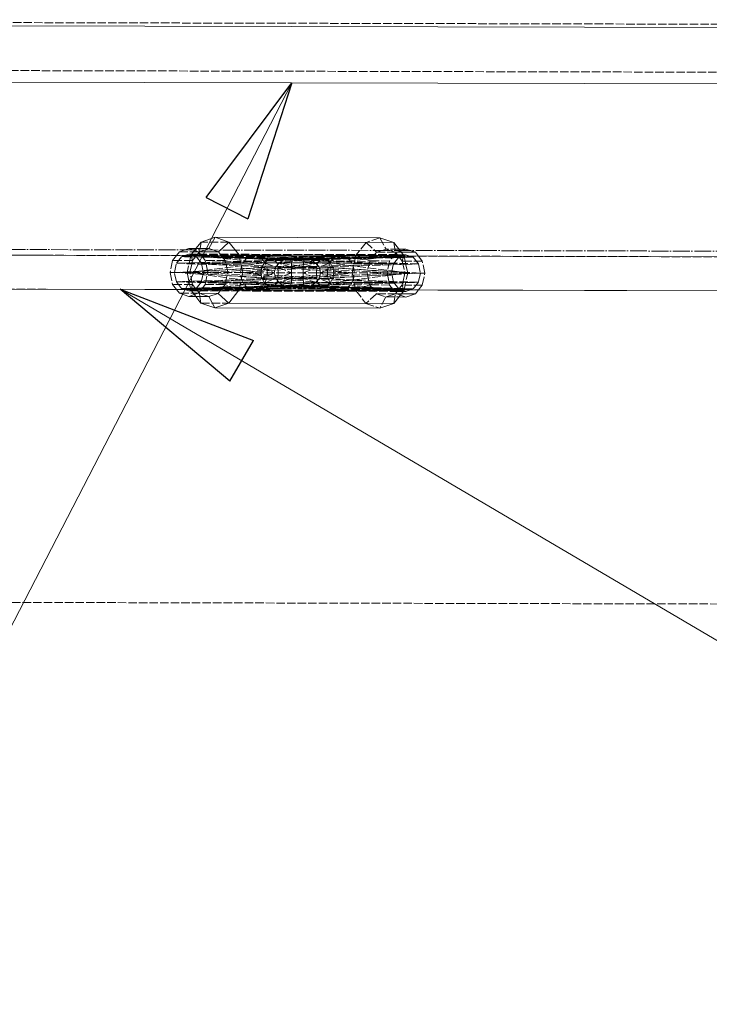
# Model space of a CAD drawing. Header units: millimetres. Extents: x -15129 to 9171, y -18789 to 5877.
# Tile 127 of 256: x -4741 to -4497, y -17057 to -16708. Entities that reach past the tile are written whole.
import ezdxf

# ---------------------------------------------------------------- set-up
doc = ezdxf.new("R2010")
doc.units = ezdxf.units.MM
doc.linetypes.add('ACAD_ISO02W100', pattern=[15, 12, -3])
doc.linetypes.add('ACAD_ISO04W100', pattern=[30, 24, -3, 0, -3])
for name, color, linetype in [('AS_Belki', 145, 'Continuous'), ('AS_Czesci specjalne', 31, 'Continuous'), ('AS_Sciany betonowe', 252, 'Continuous'), ('AS_Siatki', 72, 'Continuous')]:
    doc.layers.add(name, color=color, linetype=linetype)

msp = doc.modelspace()

# ---------------------------------------------------------------- linework, layer by layer
at = {"color": 7, "lineweight": 13}
for p, q in [((-4644.77, -16730.76), (-4797.79, -17026.83)), ((-4705.65, -16803.92), (-4274.99, -17057.21))]:
    msp.add_line(p, q, dxfattribs=at)
at = {"color": 0, "linetype": 'ByBlock', "lineweight": -2}
for p, q in [((-4675.13, -16771.35), (-4644.77, -16730.76)), ((-4644.77, -16730.76), (-4660.32, -16779)), ((-4675.13, -16771.35), (-4660.32, -16779)), ((-4666.78, -16836.45), (-4705.65, -16803.92)), ((-4705.65, -16803.92), (-4658.33, -16822.08)), ((-4666.78, -16836.45), (-4658.33, -16822.08))]:
    msp.add_line(p, q, dxfattribs=at)
at = {"layer": 'AS_Belki', "color": 145, "linetype": 'Continuous', "lineweight": 13, "ltscale": 0.25}
for p, q in [((-4260.66, -16711.63), (-5202.12, -16709.5)), ((-5188.86, -16729.53), (-4274.01, -16731.6)), ((-4731.46, -16791.86), (-5143.58, -16790.92)), ((-4319.56, -16792.79), (-4783.38, -16791.74)), ((-4783.41, -16803.74), (-4319.59, -16804.79)), ((-4731.52, -16803.86), (-4679.79, -16803.98)), ((-4599.89, -16804.16), (-4319.59, -16804.79))]:
    msp.add_line(p, q, dxfattribs=at)
at = {"layer": 'AS_Belki', "color": 84, "linetype": 'ACAD_ISO02W100', "lineweight": 13, "ltscale": 0.25}
for p, q in [((-4260.66, -16710.53), (-5202.11, -16708.4)), ((-5202.15, -16725.4), (-4260.7, -16727.53)), ((-4658.15, -16792.03), (-4731.46, -16791.86)), ((-4606.97, -16792.14), (-4627.37, -16792.1)), ((-4604.93, -16792.15), (-4606.97, -16792.14)), ((-4319.56, -16792.79), (-4604.93, -16792.15)), ((-5143.61, -16802.92), (-4731.52, -16803.86)), ((-4679.79, -16803.98), (-4658.18, -16804.03)), ((-4627.4, -16804.1), (-4607, -16804.14)), ((-4607, -16804.14), (-4604.96, -16804.15)), ((-4604.96, -16804.15), (-4599.89, -16804.16))]:
    msp.add_line(p, q, dxfattribs=at)
at = {"layer": 'AS_Belki', "color": 84, "linetype": 'ACAD_ISO02W100', "lineweight": 13, "ltscale": 0.25, "extrusion": (-0.615615, 0.001397, 0.788046)}
msp.add_circle((16808.55, -3616.54, 2825.22), 6, dxfattribs=at)
msp.add_arc((16808.55, -3640.8, 2844.17), 6, 0.0254, 0, dxfattribs=at)
at = {"layer": 'AS_Czesci specjalne', "color": 145, "linetype": 'Continuous', "lineweight": 13, "ltscale": 0.25}
for p, q in [((-4676.92, -16787.16), (-4678.75, -16789.48)), ((-4676.92, -16787.16), (-4677.31, -16789.48)), ((-4671.99, -16785.5), (-4676.92, -16787.16)), ((-4671.99, -16785.5), (-4674.15, -16789.49)), ((-4671.99, -16785.5), (-4667.07, -16787.18)), ((-4613.5, -16785.63), (-4671.99, -16785.5)), ((-4667.07, -16787.18), (-4670.8, -16790.64)), ((-4667.07, -16787.18), (-4663.47, -16791.76)), ((-4608.58, -16787.31), (-4667.07, -16787.18)), ((-4608.58, -16787.31), (-4613.5, -16785.63)), ((-4604.99, -16791.9), (-4608.58, -16787.31)), ((-4684.58, -16790.61), (-4685.66, -16791.96)), ((-4681.23, -16789.47), (-4684.58, -16790.61)), ((-4682.7, -16791.97), (-4681.23, -16791.47)), ((-4677.88, -16790.62), (-4681.23, -16789.47)), ((-4674.15, -16789.49), (-4681.23, -16789.47)), ((-4681.23, -16791.47), (-4679.77, -16791.98)), ((-4676.81, -16791.98), (-4677.88, -16790.62)), ((-4670.8, -16790.64), (-4677.88, -16790.62)), ((-4670.8, -16790.64), (-4674.15, -16789.49)), ((-4669.73, -16792), (-4670.8, -16790.64)), ((-4604.28, -16789.65), (-4606.75, -16789.65)), ((-4600.93, -16790.8), (-4605.85, -16790.8)), ((-4600.93, -16790.8), (-4604.28, -16789.65)), ((-4599.86, -16792.16), (-4600.93, -16790.8)), ((-4663.47, -16791.76), (-4664.08, -16792.01)), ((-4663.47, -16791.76), (-4663.42, -16792.01)), ((-4663.47, -16791.76), (-4660.9, -16792.02)), ((-4659.1, -16792.02), (-4663.47, -16791.76)), ((-4657.55, -16792.03), (-4663.47, -16791.76)), ((-4604.99, -16791.9), (-4663.47, -16791.76)), ((-4604.99, -16791.9), (-4610.69, -16792.13)), ((-4604.99, -16791.9), (-4609.15, -16792.14)), ((-4604.99, -16791.9), (-4607.38, -16792.14)), ((-4604.93, -16792.15), (-4604.99, -16791.9)), ((-4685.68, -16803.96), (-4684.61, -16805.33)), ((-4684.61, -16805.33), (-4681.27, -16806.47)), ((-4681.26, -16804.47), (-4682.73, -16803.97)), ((-4681.27, -16806.47), (-4677.92, -16805.34)), ((-4679.79, -16803.98), (-4681.26, -16804.47)), ((-4677.92, -16805.34), (-4676.84, -16803.98)), ((-4677.92, -16805.34), (-4670.84, -16805.36)), ((-4670.84, -16805.36), (-4674.19, -16806.49)), ((-4670.84, -16805.36), (-4669.76, -16804)), ((-4670.84, -16805.36), (-4667.11, -16808.83)), ((-4663.5, -16804.26), (-4667.11, -16808.83)), ((-4663.5, -16804.26), (-4664.11, -16804.01)), ((-4663.44, -16804.01), (-4663.5, -16804.26)), ((-4659.09, -16804.02), (-4663.5, -16804.26)), ((-4660.91, -16804.02), (-4663.5, -16804.26)), ((-4657.52, -16804.03), (-4663.5, -16804.26)), ((-4663.5, -16804.26), (-4605.01, -16804.4)), ((-4610.8, -16804.13), (-4605.01, -16804.4)), ((-4605.01, -16804.4), (-4609.24, -16804.14)), ((-4608.63, -16808.96), (-4605.01, -16804.4)), ((-4605.01, -16804.4), (-4607.44, -16804.14)), ((-4600.96, -16805.52), (-4605.88, -16805.49)), ((-4605.01, -16804.4), (-4604.96, -16804.15)), ((-4604.32, -16806.65), (-4600.96, -16805.52)), ((-4600.96, -16805.52), (-4599.89, -16804.16)), ((-4681.27, -16806.47), (-4674.19, -16806.49)), ((-4678.79, -16806.48), (-4676.96, -16808.81)), ((-4677.35, -16806.48), (-4676.96, -16808.81)), ((-4676.96, -16808.81), (-4672.04, -16810.49)), ((-4674.19, -16806.49), (-4672.04, -16810.49)), ((-4667.11, -16808.83), (-4672.04, -16810.49)), ((-4667.11, -16808.83), (-4608.63, -16808.96)), ((-4613.56, -16810.63), (-4608.63, -16808.96)), ((-4606.79, -16806.63), (-4604.32, -16806.65)), ((-4672.04, -16810.49), (-4613.56, -16810.63))]:
    msp.add_line(p, q, dxfattribs=at)
at = {"layer": 'AS_Czesci specjalne', "color": 84, "linetype": 'ACAD_ISO02W100', "lineweight": 13, "ltscale": 0.25}
for p, q in [((-4667.07, -16787.18), (-4676.92, -16787.16)), ((-4618.43, -16787.29), (-4622.05, -16791.86)), ((-4613.5, -16785.63), (-4618.43, -16787.29)), ((-4618.43, -16787.29), (-4614.7, -16790.79)), ((-4613.5, -16785.63), (-4611.36, -16789.66)), ((-4608.58, -16787.31), (-4608.02, -16790.8)), ((-4677.88, -16790.62), (-4684.58, -16790.61)), ((-4607.36, -16791.64), (-4681.23, -16791.47)), ((-4680.53, -16791.73), (-4680.58, -16791.97)), ((-4680.52, -16791.72), (-4680.53, -16791.73)), ((-4680.46, -16791.98), (-4680.53, -16791.73)), ((-4680.53, -16791.73), (-4654.39, -16794.5)), ((-4680.53, -16791.73), (-4653.1, -16793.42)), ((-4651.79, -16793.04), (-4680.53, -16791.73)), ((-4663.47, -16791.76), (-4680.53, -16791.73)), ((-4680.33, -16791.48), (-4680.52, -16791.72)), ((-4678.75, -16789.48), (-4680.33, -16791.48)), ((-4678.58, -16791.98), (-4678.18, -16791.48)), ((-4678.18, -16791.48), (-4677.5, -16790.62)), ((-4677.31, -16789.48), (-4677.5, -16790.62)), ((-4677.5, -16790.62), (-4674.15, -16789.49)), ((-4614.7, -16790.79), (-4617.15, -16793.88)), ((-4611.36, -16789.66), (-4614.7, -16790.79)), ((-4614.7, -16790.79), (-4608.02, -16790.78)), ((-4606.75, -16789.65), (-4611.36, -16789.66)), ((-4611.36, -16789.66), (-4608.02, -16790.8)), ((-4607.63, -16790.78), (-4610.09, -16793.89)), ((-4608.02, -16790.8), (-4606.97, -16792.14)), ((-4608.02, -16790.8), (-4605.85, -16790.8)), ((-4604.28, -16789.65), (-4607.63, -16790.78)), ((-4604.28, -16791.65), (-4607.36, -16791.64)), ((-4604.99, -16791.89), (-4604.28, -16791.65)), ((-4604.28, -16791.65), (-4601.72, -16792.53)), ((-4687.04, -16793.71), (-4687.95, -16797.96)), ((-4685.66, -16791.96), (-4687.04, -16793.71)), ((-4679.96, -16793.73), (-4687.04, -16793.71)), ((-4686.37, -16797.96), (-4685.68, -16794.71)), ((-4685.68, -16794.71), (-4683.8, -16792.34)), ((-4647.56, -16793.44), (-4685.68, -16794.71)), ((-4649.2, -16794.48), (-4685.68, -16794.71)), ((-4685.68, -16794.71), (-4654.12, -16795.92)), ((-4683.8, -16792.34), (-4682.71, -16791.97)), ((-4683.8, -16792.34), (-4647.56, -16793.44)), ((-4683.8, -16792.34), (-4678.59, -16792.45)), ((-4646.03, -16793.05), (-4683.8, -16792.34)), ((-4601.72, -16792.53), (-4683.8, -16792.34)), ((-4680.58, -16791.98), (-4681.87, -16797.97)), ((-4654.39, -16794.5), (-4681.87, -16797.97)), ((-4680.87, -16797.97), (-4679.96, -16793.73)), ((-4679.96, -16793.73), (-4680.46, -16791.98)), ((-4679.96, -16793.73), (-4678.83, -16792.3)), ((-4679.77, -16791.98), (-4678.68, -16792.35)), ((-4678.83, -16792.3), (-4678.58, -16791.98)), ((-4678.68, -16792.35), (-4676.81, -16794.73)), ((-4678.68, -16792.35), (-4640.34, -16793.46)), ((-4639.49, -16793.07), (-4678.68, -16792.35)), ((-4640.01, -16793.17), (-4678.68, -16792.35)), ((-4678.59, -16792.45), (-4656.42, -16792.94)), ((-4675.44, -16793.74), (-4676.81, -16791.98)), ((-4640.34, -16793.46), (-4676.81, -16794.73)), ((-4640.64, -16794.5), (-4676.81, -16794.73)), ((-4676.81, -16794.73), (-4676.13, -16797.99)), ((-4676.81, -16794.73), (-4640.72, -16796.09)), ((-4674.55, -16797.99), (-4675.44, -16793.74)), ((-4668.36, -16793.75), (-4675.44, -16793.74)), ((-4668.36, -16793.75), (-4669.73, -16792)), ((-4664.08, -16792.01), (-4668.36, -16793.75)), ((-4667.47, -16798.01), (-4668.36, -16793.75)), ((-4663.42, -16792.01), (-4662.16, -16798.02)), ((-4635.49, -16794.54), (-4662.16, -16798.02)), ((-4660.9, -16792.02), (-4635.49, -16794.54)), ((-4634.79, -16793.46), (-4659.1, -16792.02)), ((-4633.73, -16793.08), (-4657.55, -16792.03)), ((-4656.42, -16792.94), (-4646.74, -16793.15)), ((-4654.39, -16794.5), (-4655.34, -16796.11)), ((-4653.1, -16793.42), (-4654.39, -16794.5)), ((-4649.2, -16794.48), (-4654.39, -16794.5)), ((-4654.39, -16794.5), (-4650.47, -16796.06)), ((-4651.79, -16793.04), (-4653.1, -16793.42)), ((-4646.74, -16793.15), (-4653.1, -16793.42)), ((-4653.1, -16793.42), (-4649.2, -16794.48)), ((-4653.1, -16793.42), (-4647.56, -16793.44)), ((-4622.05, -16791.86), (-4651.79, -16793.04)), ((-4651.79, -16793.04), (-4650.73, -16793.43)), ((-4651.79, -16793.04), (-4646.74, -16793.15)), ((-4651.79, -16793.04), (-4645.52, -16793.15)), ((-4646.03, -16793.05), (-4651.79, -16793.04)), ((-4622.05, -16791.86), (-4650.73, -16793.43)), ((-4645.52, -16793.15), (-4650.73, -16793.43)), ((-4650.73, -16793.43), (-4650.04, -16794.51)), ((-4650.73, -16793.43), (-4644.89, -16794.49)), ((-4645.18, -16793.44), (-4650.73, -16793.43)), ((-4650.47, -16796.06), (-4649.2, -16794.48)), ((-4622.05, -16791.86), (-4650.04, -16794.51)), ((-4650.04, -16794.51), (-4649.85, -16795.29)), ((-4649.38, -16794.7), (-4650.04, -16794.51)), ((-4623.38, -16798.11), (-4650.04, -16794.51)), ((-4649.22, -16794.51), (-4650.04, -16794.51)), ((-4644.82, -16796.08), (-4649.38, -16794.7)), ((-4644.89, -16794.49), (-4649.22, -16794.51)), ((-4649.2, -16794.48), (-4647.56, -16793.44)), ((-4647.56, -16793.44), (-4646.74, -16793.15)), ((-4646.74, -16793.15), (-4646.03, -16793.05)), ((-4606.85, -16792.51), (-4646.03, -16793.05)), ((-4646.03, -16793.05), (-4645.52, -16793.15)), ((-4606.85, -16792.51), (-4645.52, -16793.15)), ((-4645.52, -16793.15), (-4645.18, -16793.44)), ((-4606.85, -16792.51), (-4645.18, -16793.44)), ((-4645.18, -16793.44), (-4644.89, -16794.49)), ((-4645.18, -16793.44), (-4608.73, -16794.89)), ((-4644.89, -16794.49), (-4644.82, -16796.08)), ((-4636.27, -16794.58), (-4644.89, -16794.49)), ((-4640.72, -16796.09), (-4640.64, -16794.5)), ((-4640.72, -16796.09), (-4635.49, -16794.54)), ((-4640.64, -16794.5), (-4634.79, -16793.46)), ((-4640.34, -16793.46), (-4640.64, -16794.5)), ((-4635.49, -16794.54), (-4640.64, -16794.5)), ((-4640.34, -16793.46), (-4640.01, -16793.17)), ((-4634.79, -16793.46), (-4640.34, -16793.46)), ((-4639.49, -16793.07), (-4640.01, -16793.17)), ((-4640.01, -16793.17), (-4633.73, -16793.08)), ((-4634.79, -16793.46), (-4640.01, -16793.17)), ((-4601.72, -16792.53), (-4639.49, -16793.07)), ((-4639.49, -16793.07), (-4638.79, -16793.17)), ((-4633.73, -16793.08), (-4639.49, -16793.07)), ((-4638.79, -16793.17), (-4601.72, -16792.53)), ((-4638.79, -16793.17), (-4633.73, -16793.08)), ((-4638.79, -16793.17), (-4637.96, -16793.46)), ((-4634.53, -16793.37), (-4638.79, -16793.17)), ((-4637.96, -16793.46), (-4601.72, -16792.53)), ((-4637.96, -16793.46), (-4636.33, -16794.51)), ((-4599.85, -16794.91), (-4637.96, -16793.46)), ((-4634.79, -16793.47), (-4637.96, -16793.46)), ((-4636.33, -16794.51), (-4635.29, -16794.23)), ((-4636.33, -16794.51), (-4635.68, -16795.32)), ((-4599.85, -16794.91), (-4636.33, -16794.51)), ((-4635.48, -16794.52), (-4636.33, -16794.51)), ((-4635.51, -16794.59), (-4636.27, -16794.58)), ((-4635.88, -16796.15), (-4635.49, -16794.54)), ((-4630.98, -16794.64), (-4635.51, -16794.59)), ((-4635.49, -16794.54), (-4634.79, -16793.46)), ((-4631.14, -16794.55), (-4635.48, -16794.52)), ((-4635.29, -16794.23), (-4632.42, -16793.47)), ((-4631.14, -16794.55), (-4635.06, -16796.1)), ((-4635.06, -16796.1), (-4599.85, -16794.91)), ((-4634.79, -16793.46), (-4633.73, -16793.08)), ((-4632.42, -16793.47), (-4634.79, -16793.47)), ((-4632.42, -16793.47), (-4634.53, -16793.37)), ((-4610.69, -16792.13), (-4633.73, -16793.08)), ((-4632.42, -16793.47), (-4633.73, -16793.08)), ((-4609.15, -16792.14), (-4632.42, -16793.47)), ((-4631.14, -16794.55), (-4632.42, -16793.47)), ((-4608.73, -16794.89), (-4631.3, -16795.63)), ((-4607.38, -16792.14), (-4631.14, -16794.55)), ((-4630.19, -16796.17), (-4631.14, -16794.55)), ((-4603.68, -16798.15), (-4631.14, -16794.55)), ((-4608.73, -16794.89), (-4630.98, -16794.64)), ((-4622.05, -16791.86), (-4623.38, -16798.11)), ((-4617.15, -16793.88), (-4622.05, -16791.86)), ((-4617.15, -16793.88), (-4618.05, -16798.12)), ((-4610.09, -16793.89), (-4617.15, -16793.88)), ((-4610.09, -16793.89), (-4611, -16798.13)), ((-4609.42, -16798.14), (-4608.73, -16794.89)), ((-4608.73, -16794.89), (-4606.85, -16792.51)), ((-4606.97, -16792.14), (-4605.58, -16793.91)), ((-4606.85, -16792.51), (-4606.71, -16792.47)), ((-4606.71, -16792.47), (-4605.75, -16792.15)), ((-4605.75, -16792.14), (-4604.99, -16791.89)), ((-4604.99, -16791.9), (-4605.58, -16793.91)), ((-4605.58, -16793.91), (-4604.7, -16798.15)), ((-4604.57, -16793.91), (-4605.58, -16793.91)), ((-4603.68, -16798.15), (-4604.93, -16792.15)), ((-4598.49, -16793.91), (-4604.57, -16793.91)), ((-4601.72, -16792.53), (-4599.85, -16794.91)), ((-4598.49, -16793.91), (-4599.86, -16792.16)), ((-4599.85, -16794.91), (-4599.17, -16798.16)), ((-4597.6, -16798.16), (-4598.49, -16793.91)), ((-4687.95, -16797.96), (-4687.06, -16802.21)), ((-4636, -16798.08), (-4687.95, -16797.96)), ((-4650.47, -16796.06), (-4686.37, -16797.96)), ((-4685.69, -16801.21), (-4686.37, -16797.96)), ((-4686.37, -16797.96), (-4654.02, -16799.82)), ((-4655.34, -16796.11), (-4681.87, -16797.97)), ((-4681.87, -16797.97), (-4680.61, -16803.97)), ((-4681.87, -16797.97), (-4654.4, -16801.57)), ((-4681.87, -16797.97), (-4655.35, -16799.96)), ((-4680.87, -16797.97), (-4681.87, -16797.97)), ((-4679.98, -16802.23), (-4680.87, -16797.97)), ((-4676.13, -16797.99), (-4676.82, -16801.23)), ((-4640.72, -16796.09), (-4676.13, -16797.99)), ((-4640.73, -16800.05), (-4676.13, -16797.99)), ((-4675.46, -16802.24), (-4674.55, -16797.99)), ((-4668.38, -16802.25), (-4667.47, -16798.01)), ((-4662.16, -16798.02), (-4667.47, -16798.01)), ((-4662.16, -16798.02), (-4663.44, -16804.01)), ((-4635.88, -16796.15), (-4662.16, -16798.02)), ((-4662.16, -16798.02), (-4635.51, -16801.61)), ((-4662.16, -16798.02), (-4635.89, -16800)), ((-4655.34, -16796.11), (-4655.7, -16798.03)), ((-4655.7, -16798.03), (-4655.35, -16799.96)), ((-4650.97, -16798.04), (-4655.35, -16799.96)), ((-4650.47, -16796.06), (-4655.34, -16796.11)), ((-4655.34, -16796.11), (-4650.97, -16798.04)), ((-4654.12, -16795.92), (-4650.47, -16796.06)), ((-4650.97, -16798.04), (-4650.47, -16796.06)), ((-4650.48, -16800.02), (-4650.97, -16798.04)), ((-4650.05, -16801.58), (-4623.38, -16798.11)), ((-4649.85, -16795.29), (-4649.66, -16796.12)), ((-4649.55, -16798.05), (-4649.67, -16799.97)), ((-4644.82, -16798.06), (-4649.67, -16799.97)), ((-4623.38, -16798.11), (-4649.67, -16799.97)), ((-4644.82, -16796.08), (-4649.66, -16796.12)), ((-4649.66, -16796.12), (-4649.55, -16798.05)), ((-4649.66, -16796.12), (-4644.82, -16798.06)), ((-4623.38, -16798.11), (-4649.66, -16796.12)), ((-4644.82, -16798.06), (-4644.83, -16800.04)), ((-4609.42, -16798.14), (-4644.83, -16800.04)), ((-4635.79, -16795.78), (-4644.82, -16796.08)), ((-4635.91, -16796.6), (-4644.82, -16796.08)), ((-4644.82, -16796.08), (-4644.82, -16798.06)), ((-4640.73, -16798.07), (-4640.72, -16796.09)), ((-4640.73, -16798.07), (-4635.88, -16796.15)), ((-4635.89, -16800), (-4640.73, -16798.07)), ((-4640.73, -16800.05), (-4640.73, -16798.07)), ((-4635.88, -16796.15), (-4640.72, -16796.09)), ((-4636, -16798.08), (-4635.88, -16796.15)), ((-4635.89, -16800), (-4636, -16798.08)), ((-4634.57, -16798.08), (-4636, -16798.08)), ((-4634.57, -16798.08), (-4636, -16798.08)), ((-4634.93, -16796.65), (-4635.91, -16796.6)), ((-4635.33, -16795.76), (-4635.79, -16795.78)), ((-4635.68, -16795.32), (-4635.06, -16796.1)), ((-4631.3, -16795.63), (-4635.33, -16795.76)), ((-4634.57, -16798.08), (-4635.07, -16800.06)), ((-4635.07, -16800.06), (-4599.17, -16798.16)), ((-4635.06, -16796.1), (-4634.57, -16798.08)), ((-4599.17, -16798.16), (-4635.06, -16796.1)), ((-4630.19, -16796.17), (-4635.06, -16796.1)), ((-4609.42, -16798.14), (-4634.93, -16796.65)), ((-4634.57, -16798.08), (-4630.19, -16796.17)), ((-4630.2, -16800.01), (-4634.57, -16798.08)), ((-4629.84, -16798.09), (-4634.57, -16798.08)), ((-4599.17, -16798.16), (-4634.57, -16798.08)), ((-4631.16, -16801.62), (-4603.68, -16798.15)), ((-4630.2, -16800.01), (-4629.84, -16798.09)), ((-4603.68, -16798.15), (-4630.2, -16800.01)), ((-4629.84, -16798.09), (-4630.19, -16796.17)), ((-4603.68, -16798.15), (-4630.19, -16796.17)), ((-4623.38, -16798.11), (-4622.08, -16804.36)), ((-4618.05, -16798.12), (-4617.17, -16802.36)), ((-4611, -16798.13), (-4610.11, -16802.39)), ((-4608.74, -16801.39), (-4609.42, -16798.14)), ((-4604.7, -16798.15), (-4605.6, -16802.38)), ((-4604.96, -16804.15), (-4603.68, -16798.15)), ((-4603.68, -16798.15), (-4604.7, -16798.15)), ((-4599.17, -16798.16), (-4599.87, -16801.41)), ((-4597.6, -16798.16), (-4599.17, -16798.16)), ((-4598.51, -16802.41), (-4597.6, -16798.16)), ((-4687.06, -16802.21), (-4685.69, -16803.96)), ((-4679.98, -16802.23), (-4687.06, -16802.21)), ((-4650.48, -16800.02), (-4685.69, -16801.21)), ((-4683.82, -16803.6), (-4685.69, -16801.21)), ((-4685.69, -16801.21), (-4647.58, -16802.66)), ((-4649.22, -16801.61), (-4685.69, -16801.21)), ((-4654.4, -16801.57), (-4680.56, -16804.23)), ((-4676.82, -16801.23), (-4678.7, -16803.61)), ((-4640.73, -16800.05), (-4676.82, -16801.23)), ((-4676.82, -16801.23), (-4640.36, -16802.68)), ((-4676.82, -16801.23), (-4640.66, -16801.63)), ((-4635.51, -16801.61), (-4660.91, -16804.02)), ((-4655.35, -16799.96), (-4654.4, -16801.57)), ((-4655.35, -16799.96), (-4650.48, -16800.02)), ((-4650.48, -16800.02), (-4654.4, -16801.57)), ((-4654.4, -16801.57), (-4653.12, -16802.65)), ((-4654.4, -16801.57), (-4649.22, -16801.61)), ((-4654.02, -16799.82), (-4650.48, -16800.02)), ((-4649.22, -16801.61), (-4653.12, -16802.65)), ((-4650.05, -16801.58), (-4650.75, -16802.66)), ((-4644.91, -16801.62), (-4650.75, -16802.66)), ((-4649.22, -16801.61), (-4650.48, -16800.02)), ((-4649.87, -16800.8), (-4650.05, -16801.58)), ((-4649.4, -16801.39), (-4650.05, -16801.58)), ((-4622.08, -16804.36), (-4650.05, -16801.58)), ((-4650.05, -16801.58), (-4649.24, -16801.59)), ((-4649.67, -16799.97), (-4649.87, -16800.8)), ((-4649.67, -16799.97), (-4644.83, -16800.04)), ((-4644.83, -16800.04), (-4649.4, -16801.39)), ((-4649.24, -16801.59), (-4644.91, -16801.62)), ((-4647.58, -16802.66), (-4649.22, -16801.61)), ((-4645.2, -16802.67), (-4608.74, -16801.39)), ((-4644.91, -16801.62), (-4645.2, -16802.67)), ((-4644.83, -16800.04), (-4644.91, -16801.62)), ((-4636.28, -16801.57), (-4644.91, -16801.62)), ((-4635.8, -16800.37), (-4644.83, -16800.04)), ((-4640.73, -16800.05), (-4635.89, -16800)), ((-4640.66, -16801.63), (-4640.73, -16800.05)), ((-4635.51, -16801.61), (-4640.73, -16800.05)), ((-4640.66, -16801.63), (-4635.51, -16801.61)), ((-4640.36, -16802.68), (-4640.66, -16801.63)), ((-4634.81, -16802.7), (-4640.66, -16801.63)), ((-4637.98, -16802.68), (-4599.87, -16801.41)), ((-4636.34, -16801.64), (-4637.98, -16802.68)), ((-4635.69, -16800.83), (-4636.34, -16801.64)), ((-4599.87, -16801.41), (-4636.34, -16801.64)), ((-4635.31, -16801.92), (-4636.34, -16801.64)), ((-4636.34, -16801.64), (-4635.49, -16801.64)), ((-4635.52, -16801.56), (-4636.28, -16801.57)), ((-4635.51, -16801.61), (-4635.89, -16800)), ((-4635.34, -16800.39), (-4635.8, -16800.37)), ((-4635.07, -16800.06), (-4635.69, -16800.83)), ((-4608.74, -16801.39), (-4635.52, -16801.56)), ((-4634.81, -16802.7), (-4635.51, -16801.61)), ((-4635.49, -16801.64), (-4631.16, -16801.62)), ((-4608.74, -16801.39), (-4635.34, -16800.39)), ((-4632.45, -16802.7), (-4635.31, -16801.92)), ((-4635.07, -16800.06), (-4630.2, -16800.01)), ((-4631.16, -16801.62), (-4635.07, -16800.06)), ((-4599.87, -16801.41), (-4635.07, -16800.06)), ((-4632.45, -16802.7), (-4631.16, -16801.62)), ((-4631.16, -16801.62), (-4630.2, -16800.01)), ((-4607.44, -16804.14), (-4631.16, -16801.62)), ((-4606.87, -16803.77), (-4608.74, -16801.39)), ((-4601.75, -16803.78), (-4599.87, -16801.41)), ((-4677.54, -16805.34), (-4684.61, -16805.33)), ((-4647.58, -16802.66), (-4683.82, -16803.6)), ((-4646.76, -16802.95), (-4683.82, -16803.6)), ((-4646.06, -16803.05), (-4683.82, -16803.6)), ((-4682.74, -16803.97), (-4683.82, -16803.6)), ((-4683.82, -16803.6), (-4601.75, -16803.78)), ((-4681.26, -16804.47), (-4607.39, -16804.64)), ((-4680.61, -16803.98), (-4680.56, -16804.23)), ((-4653.12, -16802.65), (-4680.56, -16804.23)), ((-4651.81, -16803.04), (-4680.56, -16804.23)), ((-4680.49, -16803.98), (-4680.56, -16804.23)), ((-4680.56, -16804.23), (-4680.55, -16804.23)), ((-4680.56, -16804.23), (-4663.5, -16804.26)), ((-4680.55, -16804.23), (-4680.36, -16804.48)), ((-4679.98, -16802.23), (-4680.49, -16803.98)), ((-4680.36, -16804.48), (-4678.79, -16806.48)), ((-4678.86, -16803.66), (-4679.98, -16802.23)), ((-4678.7, -16803.61), (-4679.79, -16803.98)), ((-4678.61, -16803.98), (-4678.86, -16803.66)), ((-4640.36, -16802.68), (-4678.7, -16803.61)), ((-4678.7, -16803.61), (-4640.03, -16802.97)), ((-4678.7, -16803.61), (-4639.51, -16803.07)), ((-4678.21, -16804.48), (-4678.61, -16803.98)), ((-4677.54, -16805.34), (-4678.21, -16804.48)), ((-4677.54, -16805.34), (-4677.35, -16806.48)), ((-4674.19, -16806.49), (-4677.54, -16805.34)), ((-4676.84, -16803.98), (-4675.46, -16802.24)), ((-4675.46, -16802.24), (-4668.38, -16802.25)), ((-4669.76, -16804), (-4668.38, -16802.25)), ((-4664.11, -16804.01), (-4668.38, -16802.25)), ((-4634.81, -16802.7), (-4659.09, -16804.02)), ((-4633.76, -16803.08), (-4657.52, -16804.03)), ((-4653.12, -16802.65), (-4651.81, -16803.04)), ((-4646.76, -16802.95), (-4653.12, -16802.65)), ((-4647.58, -16802.66), (-4653.12, -16802.65)), ((-4650.75, -16802.66), (-4651.81, -16803.04)), ((-4646.76, -16802.95), (-4651.81, -16803.04)), ((-4651.81, -16803.04), (-4646.64, -16802.97)), ((-4651.81, -16803.04), (-4622.08, -16804.36)), ((-4651.81, -16803.04), (-4646.06, -16803.05)), ((-4650.75, -16802.66), (-4622.08, -16804.36)), ((-4650.75, -16802.66), (-4646.98, -16802.87)), ((-4646.76, -16802.95), (-4647.58, -16802.66)), ((-4647.58, -16802.66), (-4645.2, -16802.67)), ((-4646.98, -16802.87), (-4645.54, -16802.96)), ((-4646.06, -16803.05), (-4646.76, -16802.95)), ((-4646.64, -16802.97), (-4645.54, -16802.96)), ((-4646.06, -16803.05), (-4645.54, -16802.96)), ((-4646.06, -16803.05), (-4606.87, -16803.77)), ((-4645.54, -16802.96), (-4645.2, -16802.67)), ((-4645.54, -16802.96), (-4606.87, -16803.77)), ((-4645.2, -16802.67), (-4606.87, -16803.77)), ((-4640.36, -16802.68), (-4640.03, -16802.97)), ((-4634.81, -16802.7), (-4640.36, -16802.68)), ((-4640.03, -16802.97), (-4634.81, -16802.7)), ((-4640.03, -16802.97), (-4639.51, -16803.07)), ((-4640.03, -16802.97), (-4633.76, -16803.08)), ((-4638.81, -16802.97), (-4639.51, -16803.07)), ((-4639.51, -16803.07), (-4601.75, -16803.78)), ((-4639.51, -16803.07), (-4633.76, -16803.08)), ((-4637.98, -16802.68), (-4638.81, -16802.97)), ((-4634.55, -16802.79), (-4638.81, -16802.97)), ((-4638.81, -16802.97), (-4601.75, -16803.78)), ((-4638.81, -16802.97), (-4633.76, -16803.08)), ((-4601.75, -16803.78), (-4637.98, -16802.68)), ((-4637.98, -16802.68), (-4634.81, -16802.69)), ((-4632.45, -16802.7), (-4634.81, -16802.69)), ((-4633.76, -16803.08), (-4634.81, -16802.7)), ((-4632.45, -16802.7), (-4634.55, -16802.79)), ((-4633.76, -16803.08), (-4632.45, -16802.7)), ((-4633.76, -16803.08), (-4610.8, -16804.13)), ((-4609.24, -16804.14), (-4632.45, -16802.7)), ((-4617.17, -16802.36), (-4622.08, -16804.36)), ((-4622.08, -16804.36), (-4618.48, -16808.94)), ((-4614.73, -16805.46), (-4618.48, -16808.94)), ((-4617.17, -16802.36), (-4614.73, -16805.46)), ((-4610.11, -16802.39), (-4617.17, -16802.36)), ((-4614.73, -16805.46), (-4611.4, -16806.61)), ((-4607.66, -16805.5), (-4614.73, -16805.46)), ((-4608.05, -16805.48), (-4611.4, -16806.61)), ((-4610.11, -16802.39), (-4607.66, -16805.5)), ((-4608.63, -16808.96), (-4608.05, -16805.48)), ((-4607, -16804.14), (-4608.05, -16805.48)), ((-4605.88, -16805.49), (-4608.05, -16805.48)), ((-4604.32, -16806.65), (-4607.66, -16805.5)), ((-4607.39, -16804.64), (-4604.31, -16804.65)), ((-4605.6, -16802.38), (-4607, -16804.14)), ((-4606.74, -16803.82), (-4606.87, -16803.77)), ((-4605.79, -16804.14), (-4606.74, -16803.82)), ((-4605.02, -16804.41), (-4605.78, -16804.15)), ((-4605.01, -16804.4), (-4605.6, -16802.38)), ((-4604.59, -16802.39), (-4605.6, -16802.38)), ((-4604.31, -16804.65), (-4605.02, -16804.41)), ((-4598.51, -16802.41), (-4604.59, -16802.39)), ((-4601.75, -16803.78), (-4604.31, -16804.65)), ((-4599.89, -16804.16), (-4598.51, -16802.41)), ((-4676.96, -16808.81), (-4667.11, -16808.83)), ((-4618.48, -16808.94), (-4613.56, -16810.63)), ((-4611.4, -16806.61), (-4613.56, -16810.63)), ((-4611.4, -16806.61), (-4606.79, -16806.63))]:
    msp.add_line(p, q, dxfattribs=at)
at = {"layer": 'AS_Sciany betonowe', "color": 145, "linetype": 'ACAD_ISO02W100', "lineweight": 13, "ltscale": 0.25}
msp.add_line((-11227.69, -16900.22), (110.14, -16925.78), dxfattribs=at)
at = {"layer": 'AS_Siatki', "color": 20, "linetype": 'ACAD_ISO04W100', "lineweight": 13, "ltscale": 0.25}
msp.add_line((-11608.02, -16774.36), (105.98, -16800.77), dxfattribs=at)

doc.saveas('drawing.dxf')
